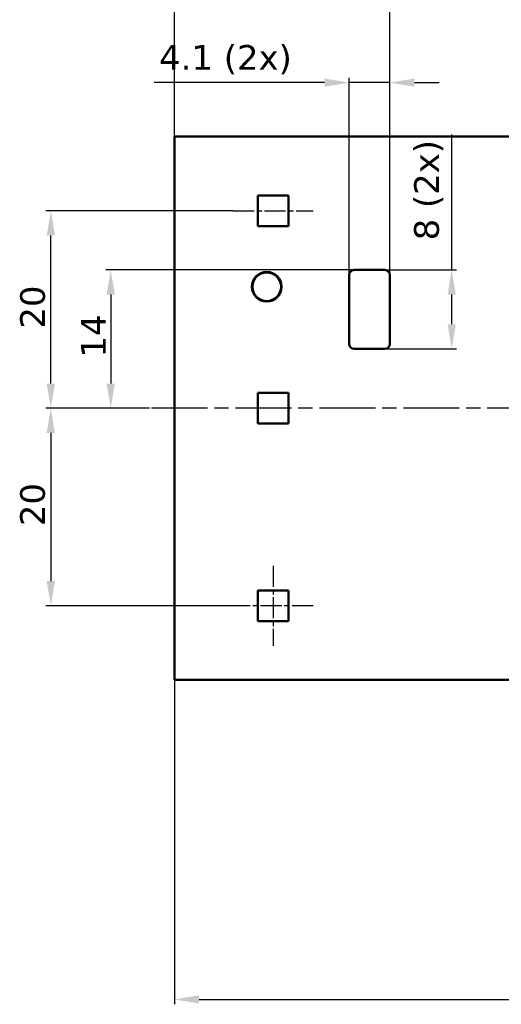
# Model space of a CAD drawing. Header units: millimetres. Extents: x 0 to 420, y 0 to 296.
# Tile 7 of 10: x 54 to 103, y 140 to 240. Entities that reach past the tile are written whole.
import ezdxf

# ---------------------------------------------------------------- set-up
doc = ezdxf.new("R2010")
doc.units = ezdxf.units.MM
doc.linetypes.add('CHAIN', pattern=[0.3543, 0.2362, -0.0295, 0.0591, -0.0295])
for name, color, linetype, lineweight in [('Centerline(ISO)', 7, 'Continuous', 25), ('Dimensions(ISO)', 7, 'Continuous', 25), ('Visible Edges(ISO)', 7, 'Continuous', 50)]:
    doc.layers.add(name, color=color, linetype=linetype, lineweight=lineweight)
doc.styles.add('Philips-dimensions', font='verdana.ttf')
doc.dimstyles.new('Philips-Oss', dxfattribs={"dimtxt": 2.5, "dimasz": 2.5, "dimexe": 0.5, "dimexo": 0, "dimgap": 0.5, "dimtad": 1, "dimtoh": 1, "dimrnd": 1e-08, "dimdsep": 46, "dimtxsty": 'Philips-dimensions', "dimcen": 0.09, "dimdle": 10, "dimclrd": 7, "dimclre": 7, "dimclrt": 7, "dimazin": 2, "dimtfac": 1, "dimtmove": 0, "dimatfit": 3, "dimfxl": 1, "dimtolj": 1, "dimlwd": 25, "dimlwe": 25, "dimarcsym": 0})

# ---------------------------------------------------------------- blocks, each defined once
blk = doc.blocks.new('*D20')
at = {"layer": 'Defpoints', "color": 0, "linetype": 'Continuous', "transparency": 16777216}
for p in [(70.098, 173.153), (350.098, 173.153), (350.098, 140.799)]:
    blk.add_point(p, dxfattribs=at)
at = {"layer": 'Dimensions(ISO)', "color": 7, "linetype": 'Continuous', "lineweight": 25, "transparency": 16777216}
for p, q in [((70.098, 173.153), (70.098, 140.299)), ((350.098, 173.153), (350.098, 140.299)), ((72.598, 140.799), (347.598, 140.799))]:
    blk.add_line(p, q, dxfattribs=at)
at = {"layer": 'Dimensions(ISO)', "color": 7, "linetype": 'Continuous', "transparency": 16777216}
for points in [[(72.598, 141.215), (72.598, 140.382), (70.098, 140.799)], [(347.598, 141.215), (347.598, 140.382), (350.098, 140.799)]]:
    blk.add_solid(points, dxfattribs=at)
at = {"layer": 'Dimensions(ISO)', "color": 7, "linetype": 'Continuous', "lineweight": 25, "transparency": 16777216, "insert": (203.005, 147.395), "char_height": 2.5, "attachment_point": 1, "style": 'Philips-dimensions'}
blk.add_mtext('\\A1;280\\S+0.6^ -0.2;', dxfattribs=at)
blk = doc.blocks.new('*D21')
at = {"layer": 'Defpoints', "color": 0, "linetype": 'Continuous', "transparency": 16777216}
for p in [(91.898, 242.512), (70.098, 228.153), (91.898, 214.153)]:
    blk.add_point(p, dxfattribs=at)
at = {"layer": 'Dimensions(ISO)', "color": 7, "linetype": 'Continuous', "lineweight": 25, "transparency": 16777216}
for p, q in [((70.098, 228.153), (70.098, 243.012)), ((72.598, 242.512), (89.398, 242.512)), ((91.898, 214.153), (91.898, 243.012))]:
    blk.add_line(p, q, dxfattribs=at)
at = {"layer": 'Dimensions(ISO)', "color": 7, "linetype": 'Continuous', "transparency": 16777216}
for points in [[(72.598, 242.929), (72.598, 242.095), (70.098, 242.512)], [(89.398, 242.929), (89.398, 242.095), (91.898, 242.512)]]:
    blk.add_solid(points, dxfattribs=at)
at = {"layer": 'Dimensions(ISO)', "color": 7, "linetype": 'Continuous', "lineweight": 25, "transparency": 16777216, "insert": (77.331, 245.626), "char_height": 2.5, "attachment_point": 1, "style": 'Philips-dimensions'}
blk.add_mtext('\\A1;21.8', dxfattribs=at)
blk = doc.blocks.new('*D33')
at = {"layer": 'Defpoints', "color": 0, "linetype": 'Continuous', "transparency": 16777216}
for p in [(57.598, 220.653), (76.048, 220.653), (67.598, 200.653)]:
    blk.add_point(p, dxfattribs=at)
at = {"layer": 'Dimensions(ISO)', "color": 7, "linetype": 'Continuous', "lineweight": 25, "transparency": 16777216}
for p, q in [((76.048, 220.653), (57.098, 220.653)), ((57.598, 203.153), (57.598, 218.153)), ((67.598, 200.653), (57.098, 200.653))]:
    blk.add_line(p, q, dxfattribs=at)
at = {"layer": 'Dimensions(ISO)', "color": 7, "linetype": 'Continuous', "transparency": 16777216}
for points in [[(57.181, 218.153), (58.015, 218.153), (57.598, 220.653)], [(57.181, 203.153), (58.015, 203.153), (57.598, 200.653)]]:
    blk.add_solid(points, dxfattribs=at)
at = {"layer": 'Dimensions(ISO)', "color": 7, "linetype": 'Continuous', "lineweight": 25, "transparency": 16777216, "insert": (54.494, 208.715), "char_height": 2.5, "attachment_point": 1, "rotation": 90, "style": 'Philips-dimensions'}
blk.add_mtext('\\A1;20', dxfattribs=at)
blk = doc.blocks.new('*D34')
at = {"layer": 'Defpoints', "color": 0, "linetype": 'Continuous', "transparency": 16777216}
for p in [(67.598, 200.653), (57.598, 180.653), (76.048, 180.653)]:
    blk.add_point(p, dxfattribs=at)
at = {"layer": 'Dimensions(ISO)', "color": 7, "linetype": 'Continuous', "lineweight": 25, "transparency": 16777216}
for p, q in [((67.598, 200.653), (57.098, 200.653)), ((57.598, 198.153), (57.598, 183.153)), ((76.048, 180.653), (57.098, 180.653))]:
    blk.add_line(p, q, dxfattribs=at)
at = {"layer": 'Dimensions(ISO)', "color": 7, "linetype": 'Continuous', "transparency": 16777216}
for points in [[(57.181, 198.153), (58.015, 198.153), (57.598, 200.653)], [(57.181, 183.153), (58.015, 183.153), (57.598, 180.653)]]:
    blk.add_solid(points, dxfattribs=at)
at = {"layer": 'Dimensions(ISO)', "color": 7, "linetype": 'Continuous', "lineweight": 25, "transparency": 16777216, "insert": (54.494, 188.715), "char_height": 2.5, "attachment_point": 1, "rotation": 90, "style": 'Philips-dimensions'}
blk.add_mtext('\\A1;20', dxfattribs=at)
blk = doc.blocks.new('*D37')
at = {"layer": 'Defpoints', "color": 0, "linetype": 'Continuous', "transparency": 16777216}
for p in [(91.898, 233.623), (87.798, 214.153), (91.898, 214.153)]:
    blk.add_point(p, dxfattribs=at)
at = {"layer": 'Dimensions(ISO)', "color": 7, "linetype": 'Continuous', "lineweight": 25, "transparency": 16777216}
for p, q in [((85.298, 233.623), (68.055, 233.623)), ((87.798, 214.153), (87.798, 234.123)), ((91.898, 233.623), (87.798, 233.623)), ((91.898, 214.153), (91.898, 234.123)), ((94.398, 233.623), (96.898, 233.623))]:
    blk.add_line(p, q, dxfattribs=at)
at = {"layer": 'Dimensions(ISO)', "color": 7, "linetype": 'Continuous', "transparency": 16777216}
for points in [[(85.298, 234.039), (85.298, 233.206), (87.798, 233.623)], [(94.398, 234.039), (94.398, 233.206), (91.898, 233.623)]]:
    blk.add_solid(points, dxfattribs=at)
at = {"layer": 'Dimensions(ISO)', "color": 7, "linetype": 'Continuous', "lineweight": 25, "transparency": 16777216, "insert": (68.555, 237.427), "char_height": 2.5, "attachment_point": 1, "style": 'Philips-dimensions'}
blk.add_mtext('\\A1;\\fVerdana|b0|i0;\\H2.5000;4.1 (2x)', dxfattribs=at)
blk = doc.blocks.new('*D38')
at = {"layer": 'Defpoints', "color": 0, "linetype": 'Continuous', "transparency": 16777216}
for p in [(91.398, 214.653), (91.398, 206.653), (98.167, 206.653)]:
    blk.add_point(p, dxfattribs=at)
at = {"layer": 'Dimensions(ISO)', "color": 7, "linetype": 'Continuous', "lineweight": 25, "transparency": 16777216}
for p, q in [((98.167, 214.653), (98.167, 228.383)), ((91.398, 214.653), (98.667, 214.653)), ((98.167, 209.153), (98.167, 212.153)), ((91.398, 206.653), (98.667, 206.653))]:
    blk.add_line(p, q, dxfattribs=at)
at = {"layer": 'Dimensions(ISO)', "color": 7, "linetype": 'Continuous', "transparency": 16777216}
for points in [[(97.75, 212.153), (98.584, 212.153), (98.167, 214.653)], [(97.75, 209.153), (98.584, 209.153), (98.167, 206.653)]]:
    blk.add_solid(points, dxfattribs=at)
at = {"layer": 'Dimensions(ISO)', "color": 7, "linetype": 'Continuous', "lineweight": 25, "transparency": 16777216, "insert": (94.363, 217.653), "char_height": 2.5, "attachment_point": 1, "rotation": 90, "style": 'Philips-dimensions'}
blk.add_mtext('\\A1;\\fVerdana|b0|i0;\\H2.5000;8 (2x)', dxfattribs=at)
blk = doc.blocks.new('*D39')
at = {"layer": 'Defpoints', "color": 0, "linetype": 'Continuous', "transparency": 16777216}
for p in [(88.298, 214.653), (63.662, 200.653), (67.598, 200.653)]:
    blk.add_point(p, dxfattribs=at)
at = {"layer": 'Dimensions(ISO)', "color": 7, "linetype": 'Continuous', "lineweight": 25, "transparency": 16777216}
for p, q in [((88.298, 214.653), (63.162, 214.653)), ((63.662, 212.153), (63.662, 203.153)), ((67.598, 200.653), (63.162, 200.653))]:
    blk.add_line(p, q, dxfattribs=at)
at = {"layer": 'Dimensions(ISO)', "color": 7, "linetype": 'Continuous', "transparency": 16777216}
for points in [[(63.246, 212.153), (64.079, 212.153), (63.662, 214.653)], [(63.246, 203.153), (64.079, 203.153), (63.662, 200.653)]]:
    blk.add_solid(points, dxfattribs=at)
at = {"layer": 'Dimensions(ISO)', "color": 7, "linetype": 'Continuous', "lineweight": 25, "transparency": 16777216, "insert": (60.654, 205.783), "char_height": 2.5, "attachment_point": 1, "rotation": 90, "style": 'Philips-dimensions'}
blk.add_mtext('\\A1;14', dxfattribs=at)

msp = doc.modelspace()

# ---------------------------------------------------------------- linework, layer by layer
at = {"layer": 'Centerline(ISO)', "linetype": 'CHAIN', "ltscale": 9.00068}
for p, q in [((76.048, 220.653), (84.148, 220.653)), ((80.098, 184.703), (80.098, 176.603)), ((84.148, 180.653), (76.048, 180.653))]:
    msp.add_line(p, q, dxfattribs=at)
at = {"layer": 'Centerline(ISO)', "linetype": 'CHAIN', "ltscale": 23.990969}
msp.add_line((353.937, 200.653), (67.598, 200.653), dxfattribs=at)
at = {"layer": 'Visible Edges(ISO)'}
for p, q in [((350.098, 228.153), (70.098, 228.153)), ((70.098, 228.153), (70.098, 173.153)), ((78.548, 222.203), (78.548, 219.103)), ((81.648, 222.203), (78.548, 222.203)), ((81.648, 219.103), (81.648, 222.203)), ((78.548, 219.103), (81.648, 219.103)), ((88.298, 214.653), (91.398, 214.653)), ((87.798, 207.153), (87.798, 214.153)), ((91.898, 214.153), (91.898, 207.153)), ((91.398, 206.653), (88.298, 206.653)), ((78.548, 202.203), (78.548, 199.103)), ((81.648, 202.203), (78.548, 202.203)), ((81.648, 199.103), (81.648, 202.203)), ((78.548, 199.103), (81.648, 199.103)), ((78.548, 182.203), (78.548, 179.103)), ((81.648, 182.203), (78.548, 182.203)), ((81.648, 179.103), (81.648, 182.203)), ((78.548, 179.103), (81.648, 179.103)), ((70.098, 173.153), (350.098, 173.153))]:
    msp.add_line(p, q, dxfattribs=at)
for radius in [1.5, 1.447]:
    msp.add_circle((79.448, 212.953), radius, dxfattribs=at)
for centre, start, end in [((88.298, 214.153), 90, 180), ((91.398, 214.153), 0, 90), ((88.298, 207.153), 180, 270), ((91.398, 207.153), 270, 0)]:
    msp.add_arc(centre, 0.5, start, end, dxfattribs=at)

# ---------------------------------------------------------------- dimensions: what is measured, and where the dimension line sits
at = {"layer": 'Dimensions(ISO)', "color": 7, "linetype": 'Continuous', "lineweight": 25}
for base, p1, p2, angle, override, picture, middle in [((91.898, 242.512), (70.098, 228.153), (91.898, 214.153), 180, {"dimgap": 0.5, "dimtoh": 0, "dimdec": 2, "dimtol": 0, "dimlim": 0, "dimtp": 0, "dimtm": 0, "dimtdec": 2, "dimtofl": 0, "dimatfit": 1}, '*D21', (80.998, 242.512)), ((57.598, 220.653), (67.598, 200.653), (76.048, 220.653), 90, {"dimgap": 0.5, "dimtoh": 0, "dimdec": 2, "dimtol": 0, "dimlim": 0, "dimtp": 0, "dimtm": 0, "dimtdec": 2, "dimtofl": 0, "dimatfit": 1}, '*D33', (57.598, 210.653)), ((63.662, 200.653), (88.298, 214.653), (67.598, 200.653), 90, {"dimgap": 0.5, "dimtoh": 0, "dimdec": 2, "dimtol": 0, "dimlim": 0, "dimtp": 0, "dimtm": 0, "dimtdec": 2, "dimtofl": 0, "dimatfit": 1}, '*D39', (63.662, 207.653)), ((57.598, 180.653), (67.598, 200.653), (76.048, 180.653), 90, {"dimgap": 0.5, "dimtoh": 0, "dimdec": 2, "dimtol": 0, "dimlim": 0, "dimtp": 0, "dimtm": 0, "dimtdec": 2, "dimtofl": 0, "dimatfit": 1}, '*D34', (57.598, 190.653)), ((350.098, 140.799), (70.098, 173.153), (350.098, 173.153), 180, {"dimgap": 0.5, "dimtoh": 0, "dimdec": 2, "dimtol": 1, "dimlim": 0, "dimtp": 0.6, "dimtm": 0.2, "dimtdec": 2, "dimtofl": 0, "dimatfit": 1}, '*D20', (210.098, 140.799))]:
    dim = msp.add_linear_dim(base=base, p1=p1, p2=p2, angle=angle, dimstyle='Philips-Oss', override=override, dxfattribs=at)
    dim.commit()
    dim.dimension.update_dxf_attribs({"geometry": picture, "text_midpoint": middle, "dimtype": 160})
dim = msp.add_linear_dim(base=(91.898, 233.623), p1=(87.798, 214.153), p2=(91.898, 214.153), text='\\fVerdana|b0|i0;\\H2.5000;<> (2x)', dimstyle='Philips-Oss', override={"dimgap": 0.5, "dimtoh": 0, "dimdec": 2, "dimtol": 0, "dimlim": 0, "dimtp": 0, "dimtm": 0, "dimtdec": 2, "dimtofl": 1, "dimatfit": 1}, dxfattribs=at)
dim.commit()
dim.dimension.update_dxf_attribs({"geometry": '*D37', "text_midpoint": (75.427, 233.623), "dimtype": 160})
dim = msp.add_linear_dim(base=(98.167, 206.653), p1=(91.398, 214.653), p2=(91.398, 206.653), angle=90, text='\\fVerdana|b0|i0;\\H2.5000;<> (2x)', dimstyle='Philips-Oss', override={"dimgap": 0.5, "dimtoh": 0, "dimdec": 2, "dimtol": 0, "dimlim": 0, "dimtp": 0, "dimtm": 0, "dimtdec": 2, "dimtofl": 0, "dimatfit": 2}, dxfattribs=at)
dim.commit()
dim.dimension.update_dxf_attribs({"geometry": '*D38', "text_midpoint": (98.167, 222.768), "dimtype": 160})

doc.saveas('drawing.dxf')
